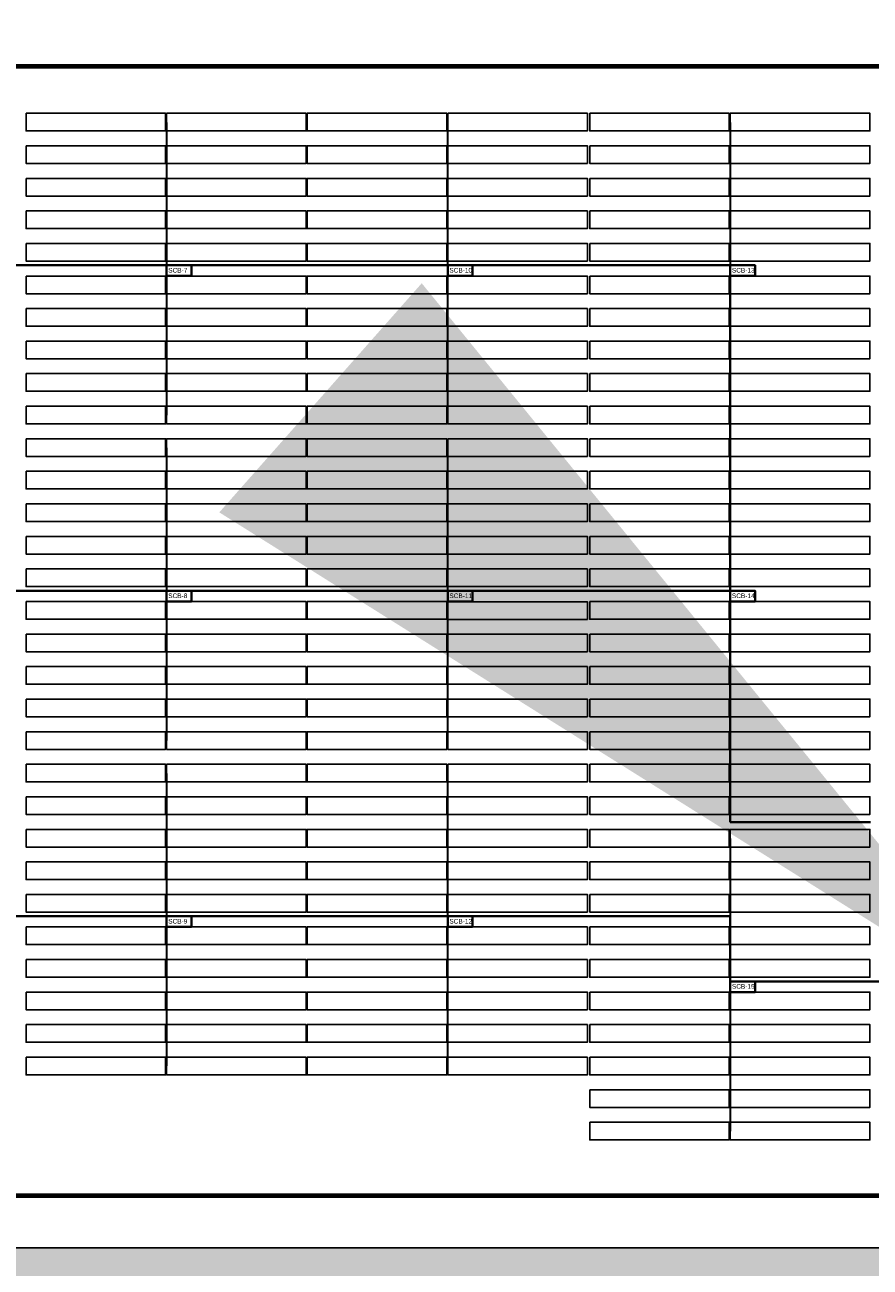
# Model space of a CAD drawing. Header units: inches. Extents: x 727810 to 1461440, y 2714588 to 5435005.
# Tile 4 of 233: x 728131 to 728313, y 2715538 to 2715805. Entities that reach past the tile are written whole.
import ezdxf

# ---------------------------------------------------------------- set-up
doc = ezdxf.new("R2010")
doc.units = ezdxf.units.IN
doc.header["$MEASUREMENT"] = 0
doc.layers.add('AM_8', color=1, linetype='Continuous', lineweight=15)
for name, color, linetype in [('BOUNDARY DETAILS', 7, 'Continuous'), ('DETAILS', 7, 'Continuous'), ('Inverter Room', 7, 'Continuous'), ('POLYLINE', 3, 'Continuous'), ('Saatvik', 5, 'Continuous'), ('SCB', 7, 'Continuous'), ('tranch', 7, 'Continuous')]:
    doc.layers.add(name, color=color, linetype=linetype)
doc.styles.add('ROMANS', font='ROMANS.shx', dxfattribs={"height": 10})
doc.styles.get("Standard").update_dxf_attribs({"font": 'arial.ttf'})
doc.dimstyles.new('ROMANS$7', dxfattribs={"dimscale": 100, "dimtxt": 2.5, "dimasz": 2, "dimexe": 20, "dimexo": 20, "dimgap": 0.5, "dimtad": 1, "dimdec": 0, "dimrnd": 5, "dimzin": 0, "dimdsep": 46, "dimtxsty": 'ROMANS', "dimcen": 0.09, "dimdle": 20, "dimclrd": 256, "dimclre": 256, "dimclrt": 3, "dimadec": 0, "dimazin": 0, "dimtfac": 20, "dimtdec": 0, "dimtix": 1, "dimtmove": 2, "dimatfit": 3, "dimfxl": 1, "dimtolj": 1, "dimtzin": 0, "dimarcsym": 0})

# ---------------------------------------------------------------- blocks, each defined once
blk = doc.blocks.new('245')
at = {"layer": 'SCB', "lineweight": 40}
for points in [[(727940.22, 2716280.28), (727945.56, 2716280.28), (727945.56, 2716277.98)], [(727945.56, 2716277.98), (727940.22, 2716277.98), (727940.22, 2716280.28)]]:
    blk.add_lwpolyline(points, dxfattribs=at)

msp = doc.modelspace()

# ---------------------------------------------------------------- hatches: boundary and pattern name
at = {"layer": 'AM_8', "ltscale": 10}
h = msp.add_hatch(dxfattribs=at)
h.set_pattern_fill('AR-CONC', color=1, scale=0.1)
h.set_pattern_definition([(50, (0, -1.14), (18.2184669, -1.59390855), [1.905, -20.955]), (355, (0, -1.14), (-3.52434214, 19.10568452), [1.524, -16.76405842]), (100.4514447, (1.518, -1.273), (14.69412471, 17.51177519), [1.61900088, -17.80902446]), (46.1842, (0, 3.94), (27.10790409, -4.2042328), [2.8575, -31.4325]), (96.6355576, (2.26, 3.59), (23.7404134, 24.74261246), [2.42850231, -26.71356082]), (351.1841512, (0, 3.94), (23.7404134, 24.74261246), [2.2859967, -25.1459732]), (21, (2.54, 2.67), (15.16143913, -10.22651982), [1.905, -20.955]), (326, (2.54, 2.67), (6.18020283, 18.41879661), [1.524, -16.764]), (71.451445, (3.803, 1.818), (21.34164193, 8.19227689), [1.61900088, -17.80899376]), (37.5, (0, -1.14), (0.308860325, 8.455503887), [0, -16.5608, 0, -17.018, 0, -16.8275]), (7.5, (0, -1.14), (6.68196625, 10.018057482), [0, -9.7028, 0, -16.1798, 0, -6.4135]), (327.5, (-5.664, -1.14), (13.559059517, -0.5728744), [0, -6.35, 0, -19.812, 0, -26.289]), (317.5, (-8.204, -1.14), (14.81291814, 2.542649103), [0, -8.255, 0, -13.1572, 0, -18.669])])
h.paths.add_polyline_path([(730391.82316, 2715878.16018), (730356.7819, 2715850.51698), (730272.22694, 2715783.8137), (730096.51231, 2715646.5984), (730080.0676, 2715658.3065), (730079.18894, 2715658.57034), (730082.7077, 2715661.194), (730259.8786, 2715799.5465), (730344.3948, 2715866.2192), (730379.4438, 2715893.8685), (730671.4684, 2716124.0062), (730657.0154, 2716226.259), (730645.0894, 2716310.634), (730560.6399, 2716311.9751), (730459.0973, 2716313.5877), (730357.5548, 2716315.2002), (730256.0122, 2716316.8128), (730154.4697, 2716318.4254), (730052.9271, 2716320.038), (729951.3846, 2716321.6505), (729849.842, 2716323.2631), (729748.2994, 2716324.8757), (729646.7569, 2716326.4882), (729545.2143, 2716328.1008), (729443.6718, 2716329.7134), (729342.1292, 2716331.326), (729240.5867, 2716332.9385), (729139.0441, 2716334.5511), (729037.5016, 2716336.1637), (728935.959, 2716337.7762), (728834.4165, 2716339.3888), (728732.7414, 2716341.0035), (728626.066, 2716344.1123), (728519.5231, 2716347.2172), (728412.9801, 2716350.3221), (728306.4372, 2716353.427), (728093.3514, 2716359.6368), (728003.9825, 2716362.2412), (728001.5191, 2716280.3372), (727998.4549, 2716178.4583), (727995.3907, 2716076.5793), (727992.3266, 2715974.7004), (727987.67284, 2715819.9715), (727987.22168, 2715804.9715), (727986.1982, 2715770.9426), (727983.134, 2715669.0636), (727979.3235, 2715542.3694), (729920.1414, 2715542.3694), (729990.8211, 2715592.6815), (730064.21459, 2715647.40517), (730073.3836, 2715644.6519), (730083.91997, 2715637.15035), (730002.59918, 2715576.51593), (729926.53277, 2715522.3694), (727958.71293, 2715522.3694), (727963.14304, 2715669.66486), (727966.20724, 2715771.54387), (727972.33564, 2715975.30167), (727975.39974, 2716077.18055), (727978.46394, 2716179.05957), (727981.52814, 2716280.93847), (727984.59224, 2716382.81476), (728093.934, 2716379.62831), (728200.4769, 2716376.52341), (728307.0198, 2716373.41851), (728413.5627, 2716370.31361), (728520.1057, 2716367.20871), (728626.6486, 2716364.10381), (728733.19151, 2716360.99887), (728834.73408, 2716359.38628), (728936.27658, 2716357.77368), (729037.81916, 2716356.16118), (729139.36168, 2716354.54858), (729240.90428, 2716352.93598), (729342.44676, 2716351.32348), (729443.98938, 2716349.71088), (729545.53188, 2716348.09828), (729647.07448, 2716346.48568), (729748.61696, 2716344.87318), (729850.15958, 2716343.26058), (729951.70218, 2716341.64798), (730053.24466, 2716340.03548), (730154.78728, 2716338.42288), (730256.32978, 2716336.81028), (730357.87238, 2716335.19768), (730459.41486, 2716333.58518), (730560.95748, 2716331.97258), (730662.50002, 2716330.36003), (730676.81856, 2716229.05808), (730692.88125, 2716115.41696)])

# ---------------------------------------------------------------- linework, layer by layer
at = {"layer": 'BOUNDARY DETAILS', "color": 2}
msp.add_lwpolyline([(729920.1414, 2715542.2494), (727979.3235, 2715542.2494), (727983.134, 2715668.9436), (727986.1982, 2715770.8226), (727992.3266, 2715974.5804), (727995.3907, 2716076.4593), (727998.4549, 2716178.3383), (728001.5191, 2716280.2172), (728003.9825, 2716362.1212), (728093.3514, 2716359.5168), (728412.9801, 2716350.2021), (728519.5231, 2716347.0972), (728626.066, 2716343.9923), (728732.7414, 2716340.8835), (728834.4165, 2716339.2688), (728935.959, 2716337.6562), (729037.5016, 2716336.0437), (729139.0441, 2716334.4311), (729240.5867, 2716332.8185), (729342.1292, 2716331.206), (729443.6718, 2716329.5934), (729545.2143, 2716327.9808), (729646.7569, 2716326.3682)], dxfattribs=at)
at = {"layer": 'DETAILS', "color": 6, "lineweight": 40}
for p, q in [((728045.67013, 2715753.52281), (728282.85018, 2715753.52281)), ((728045.67013, 2715753.52281), (728282.85018, 2715753.52281)), ((728282.85018, 2715753.52281), (728282.85018, 2715633.78359)), ((728282.85018, 2715753.52281), (728282.85018, 2715633.78359)), ((728040.33018, 2715683.52281), (728282.85018, 2715683.52281)), ((728040.33018, 2715683.52281), (728282.85018, 2715683.52281)), ((728282.85018, 2715633.78359), (728313.00336, 2715633.78359)), ((728282.85018, 2715633.78359), (728313.00336, 2715633.78359)), ((728040.33018, 2715613.52281), (728282.85018, 2715613.52281)), ((728040.33018, 2715613.52281), (728282.85018, 2715613.52281)), ((728282.85018, 2715613.52281), (728282.85018, 2715599.52281)), ((728282.85018, 2715613.52281), (728282.85018, 2715599.52281)), ((728282.85018, 2715599.52281), (728323.26504, 2715599.52281)), ((728282.85018, 2715599.52281), (728323.26504, 2715599.52281))]:
    msp.add_line(p, q, dxfattribs=at)
at = {"layer": 'POLYLINE', "color": 0, "lineweight": 40, "const_width": 1}
for points in [[(728676.74614, 2715796.29279), (728009.50343, 2715796.29279)], [(728676.74614, 2715796.29279), (728009.50343, 2715796.29279)], [(728616.10177, 2715553.44291), (728008.28971, 2715553.44291)], [(728616.10177, 2715553.44291), (728008.28971, 2715553.44291)], [(728616.10177, 2715553.44291), (728008.28971, 2715553.44291)]]:
    msp.add_lwpolyline(points, dxfattribs=at)
at = {"layer": 'Saatvik', "color": 5}
for points in [[(728131.35018, 2715786.2212), (728161.39018, 2715786.2212), (728161.39018, 2715782.4212), (728131.35018, 2715782.4212), (728131.35018, 2715786.2212)], [(728161.59018, 2715786.2212), (728191.63018, 2715786.2212), (728191.63018, 2715782.4212), (728161.59018, 2715782.4212), (728161.59018, 2715786.2212)], [(728191.83018, 2715786.2212), (728221.87018, 2715786.2212), (728221.87018, 2715782.4212), (728191.83018, 2715782.4212), (728191.83018, 2715786.2212)], [(728222.07018, 2715786.2212), (728252.11018, 2715786.2212), (728252.11018, 2715782.4212), (728222.07018, 2715782.4212), (728222.07018, 2715786.2212)], [(728252.61018, 2715786.2212), (728282.65018, 2715786.2212), (728282.65018, 2715782.4212), (728252.61018, 2715782.4212), (728252.61018, 2715786.2212)], [(728282.85018, 2715786.2212), (728312.89018, 2715786.2212), (728312.89018, 2715782.4212), (728282.85018, 2715782.4212), (728282.85018, 2715786.2212)], [(728131.35018, 2715779.2212), (728161.39018, 2715779.2212), (728161.39018, 2715775.4212), (728131.35018, 2715775.4212), (728131.35018, 2715779.2212)], [(728161.59018, 2715779.2212), (728191.63018, 2715779.2212), (728191.63018, 2715775.4212), (728161.59018, 2715775.4212), (728161.59018, 2715779.2212)], [(728191.83018, 2715779.2212), (728221.87018, 2715779.2212), (728221.87018, 2715775.4212), (728191.83018, 2715775.4212), (728191.83018, 2715779.2212)], [(728222.07018, 2715779.2212), (728252.11018, 2715779.2212), (728252.11018, 2715775.4212), (728222.07018, 2715775.4212), (728222.07018, 2715779.2212)], [(728252.61018, 2715779.2212), (728282.65018, 2715779.2212), (728282.65018, 2715775.4212), (728252.61018, 2715775.4212), (728252.61018, 2715779.2212)], [(728282.85018, 2715779.2212), (728312.89018, 2715779.2212), (728312.89018, 2715775.4212), (728282.85018, 2715775.4212), (728282.85018, 2715779.2212)], [(728131.35018, 2715772.2212), (728161.39018, 2715772.2212), (728161.39018, 2715768.4212), (728131.35018, 2715768.4212), (728131.35018, 2715772.2212)], [(728161.59018, 2715772.2212), (728191.63018, 2715772.2212), (728191.63018, 2715768.4212), (728161.59018, 2715768.4212), (728161.59018, 2715772.2212)], [(728191.83018, 2715772.2212), (728221.87018, 2715772.2212), (728221.87018, 2715768.4212), (728191.83018, 2715768.4212), (728191.83018, 2715772.2212)], [(728222.07018, 2715772.2212), (728252.11018, 2715772.2212), (728252.11018, 2715768.4212), (728222.07018, 2715768.4212), (728222.07018, 2715772.2212)], [(728252.61018, 2715772.2212), (728282.65018, 2715772.2212), (728282.65018, 2715768.4212), (728252.61018, 2715768.4212), (728252.61018, 2715772.2212)], [(728282.85018, 2715772.2212), (728312.89018, 2715772.2212), (728312.89018, 2715768.4212), (728282.85018, 2715768.4212), (728282.85018, 2715772.2212)], [(728131.35018, 2715765.2212), (728161.39018, 2715765.2212), (728161.39018, 2715761.4212), (728131.35018, 2715761.4212), (728131.35018, 2715765.2212)], [(728161.59018, 2715765.2212), (728191.63018, 2715765.2212), (728191.63018, 2715761.4212), (728161.59018, 2715761.4212), (728161.59018, 2715765.2212)], [(728191.83018, 2715765.2212), (728221.87018, 2715765.2212), (728221.87018, 2715761.4212), (728191.83018, 2715761.4212), (728191.83018, 2715765.2212)], [(728222.07018, 2715765.2212), (728252.11018, 2715765.2212), (728252.11018, 2715761.4212), (728222.07018, 2715761.4212), (728222.07018, 2715765.2212)], [(728252.61018, 2715765.2212), (728282.65018, 2715765.2212), (728282.65018, 2715761.4212), (728252.61018, 2715761.4212), (728252.61018, 2715765.2212)], [(728282.85018, 2715765.2212), (728312.89018, 2715765.2212), (728312.89018, 2715761.4212), (728282.85018, 2715761.4212), (728282.85018, 2715765.2212)], [(728131.35018, 2715758.2212), (728161.39018, 2715758.2212), (728161.39018, 2715754.4212), (728131.35018, 2715754.4212), (728131.35018, 2715758.2212)], [(728161.59018, 2715758.2212), (728191.63018, 2715758.2212), (728191.63018, 2715754.4212), (728161.59018, 2715754.4212), (728161.59018, 2715758.2212)], [(728191.83018, 2715758.2212), (728221.87018, 2715758.2212), (728221.87018, 2715754.4212), (728191.83018, 2715754.4212), (728191.83018, 2715758.2212)], [(728222.07018, 2715758.2212), (728252.11018, 2715758.2212), (728252.11018, 2715754.4212), (728222.07018, 2715754.4212), (728222.07018, 2715758.2212)], [(728252.61018, 2715758.2212), (728282.65018, 2715758.2212), (728282.65018, 2715754.4212), (728252.61018, 2715754.4212), (728252.61018, 2715758.2212)], [(728282.85018, 2715758.2212), (728312.89018, 2715758.2212), (728312.89018, 2715754.4212), (728282.85018, 2715754.4212), (728282.85018, 2715758.2212)], [(728131.35018, 2715751.2212), (728161.39018, 2715751.2212), (728161.39018, 2715747.4212), (728131.35018, 2715747.4212), (728131.35018, 2715751.2212)], [(728161.59018, 2715751.2212), (728191.63018, 2715751.2212), (728191.63018, 2715747.4212), (728161.59018, 2715747.4212), (728161.59018, 2715751.2212)], [(728191.83018, 2715751.2212), (728221.87018, 2715751.2212), (728221.87018, 2715747.4212), (728191.83018, 2715747.4212), (728191.83018, 2715751.2212)], [(728222.07018, 2715751.2212), (728252.11018, 2715751.2212), (728252.11018, 2715747.4212), (728222.07018, 2715747.4212), (728222.07018, 2715751.2212)], [(728252.61018, 2715751.2212), (728282.65018, 2715751.2212), (728282.65018, 2715747.4212), (728252.61018, 2715747.4212), (728252.61018, 2715751.2212)], [(728282.85018, 2715751.2212), (728312.89018, 2715751.2212), (728312.89018, 2715747.4212), (728282.85018, 2715747.4212), (728282.85018, 2715751.2212)], [(728131.35018, 2715744.2212), (728161.39018, 2715744.2212), (728161.39018, 2715740.4212), (728131.35018, 2715740.4212), (728131.35018, 2715744.2212)], [(728161.59018, 2715744.2212), (728191.63018, 2715744.2212), (728191.63018, 2715740.4212), (728161.59018, 2715740.4212), (728161.59018, 2715744.2212)], [(728191.83018, 2715744.2212), (728221.87018, 2715744.2212), (728221.87018, 2715740.4212), (728191.83018, 2715740.4212), (728191.83018, 2715744.2212)], [(728222.07018, 2715744.2212), (728252.11018, 2715744.2212), (728252.11018, 2715740.4212), (728222.07018, 2715740.4212), (728222.07018, 2715744.2212)], [(728252.61018, 2715744.2212), (728282.65018, 2715744.2212), (728282.65018, 2715740.4212), (728252.61018, 2715740.4212), (728252.61018, 2715744.2212)], [(728282.85018, 2715744.2212), (728312.89018, 2715744.2212), (728312.89018, 2715740.4212), (728282.85018, 2715740.4212), (728282.85018, 2715744.2212)], [(728131.35018, 2715737.2212), (728161.39018, 2715737.2212), (728161.39018, 2715733.4212), (728131.35018, 2715733.4212), (728131.35018, 2715737.2212)], [(728161.59018, 2715737.2212), (728191.63018, 2715737.2212), (728191.63018, 2715733.4212), (728161.59018, 2715733.4212), (728161.59018, 2715737.2212)], [(728191.83018, 2715737.2212), (728221.87018, 2715737.2212), (728221.87018, 2715733.4212), (728191.83018, 2715733.4212), (728191.83018, 2715737.2212)], [(728222.07018, 2715737.2212), (728252.11018, 2715737.2212), (728252.11018, 2715733.4212), (728222.07018, 2715733.4212), (728222.07018, 2715737.2212)], [(728252.61018, 2715737.2212), (728282.65018, 2715737.2212), (728282.65018, 2715733.4212), (728252.61018, 2715733.4212), (728252.61018, 2715737.2212)], [(728282.85018, 2715737.2212), (728312.89018, 2715737.2212), (728312.89018, 2715733.4212), (728282.85018, 2715733.4212), (728282.85018, 2715737.2212)], [(728131.35018, 2715730.2212), (728161.39018, 2715730.2212), (728161.39018, 2715726.4212), (728131.35018, 2715726.4212), (728131.35018, 2715730.2212)], [(728161.59018, 2715730.2212), (728191.63018, 2715730.2212), (728191.63018, 2715726.4212), (728161.59018, 2715726.4212), (728161.59018, 2715730.2212)], [(728191.83018, 2715730.2212), (728221.87018, 2715730.2212), (728221.87018, 2715726.4212), (728191.83018, 2715726.4212), (728191.83018, 2715730.2212)], [(728222.07018, 2715730.2212), (728252.11018, 2715730.2212), (728252.11018, 2715726.4212), (728222.07018, 2715726.4212), (728222.07018, 2715730.2212)], [(728252.61018, 2715730.2212), (728282.65018, 2715730.2212), (728282.65018, 2715726.4212), (728252.61018, 2715726.4212), (728252.61018, 2715730.2212)], [(728282.85018, 2715730.2212), (728312.89018, 2715730.2212), (728312.89018, 2715726.4212), (728282.85018, 2715726.4212), (728282.85018, 2715730.2212)], [(728131.35018, 2715723.2212), (728161.39018, 2715723.2212), (728161.39018, 2715719.4212), (728131.35018, 2715719.4212), (728131.35018, 2715723.2212)], [(728161.59018, 2715723.2212), (728191.63018, 2715723.2212), (728191.63018, 2715719.4212), (728161.59018, 2715719.4212), (728161.59018, 2715723.2212)], [(728191.83018, 2715723.2212), (728221.87018, 2715723.2212), (728221.87018, 2715719.4212), (728191.83018, 2715719.4212), (728191.83018, 2715723.2212)], [(728222.07018, 2715723.2212), (728252.11018, 2715723.2212), (728252.11018, 2715719.4212), (728222.07018, 2715719.4212), (728222.07018, 2715723.2212)], [(728252.61018, 2715723.2212), (728282.65018, 2715723.2212), (728282.65018, 2715719.4212), (728252.61018, 2715719.4212), (728252.61018, 2715723.2212)], [(728282.85018, 2715723.2212), (728312.89018, 2715723.2212), (728312.89018, 2715719.4212), (728282.85018, 2715719.4212), (728282.85018, 2715723.2212)], [(728131.35018, 2715716.2212), (728161.39018, 2715716.2212), (728161.39018, 2715712.4212), (728131.35018, 2715712.4212), (728131.35018, 2715716.2212)], [(728161.59018, 2715716.2212), (728191.63018, 2715716.2212), (728191.63018, 2715712.4212), (728161.59018, 2715712.4212), (728161.59018, 2715716.2212)], [(728191.83018, 2715716.2212), (728221.87018, 2715716.2212), (728221.87018, 2715712.4212), (728191.83018, 2715712.4212), (728191.83018, 2715716.2212)], [(728222.07018, 2715716.2212), (728252.11018, 2715716.2212), (728252.11018, 2715712.4212), (728222.07018, 2715712.4212), (728222.07018, 2715716.2212)], [(728252.61018, 2715716.2212), (728282.65018, 2715716.2212), (728282.65018, 2715712.4212), (728252.61018, 2715712.4212), (728252.61018, 2715716.2212)], [(728282.85018, 2715716.2212), (728312.89018, 2715716.2212), (728312.89018, 2715712.4212), (728282.85018, 2715712.4212), (728282.85018, 2715716.2212)], [(728131.35018, 2715709.2212), (728161.39018, 2715709.2212), (728161.39018, 2715705.4212), (728131.35018, 2715705.4212), (728131.35018, 2715709.2212)], [(728161.59018, 2715709.2212), (728191.63018, 2715709.2212), (728191.63018, 2715705.4212), (728161.59018, 2715705.4212), (728161.59018, 2715709.2212)], [(728191.83018, 2715709.2212), (728221.87018, 2715709.2212), (728221.87018, 2715705.4212), (728191.83018, 2715705.4212), (728191.83018, 2715709.2212)], [(728222.07018, 2715709.2212), (728252.11018, 2715709.2212), (728252.11018, 2715705.4212), (728222.07018, 2715705.4212), (728222.07018, 2715709.2212)], [(728252.61018, 2715709.2212), (728282.65018, 2715709.2212), (728282.65018, 2715705.4212), (728252.61018, 2715705.4212), (728252.61018, 2715709.2212)], [(728282.85018, 2715709.2212), (728312.89018, 2715709.2212), (728312.89018, 2715705.4212), (728282.85018, 2715705.4212), (728282.85018, 2715709.2212)], [(728131.35018, 2715702.2212), (728161.39018, 2715702.2212), (728161.39018, 2715698.4212), (728131.35018, 2715698.4212), (728131.35018, 2715702.2212)], [(728161.59018, 2715702.2212), (728191.63018, 2715702.2212), (728191.63018, 2715698.4212), (728161.59018, 2715698.4212), (728161.59018, 2715702.2212)], [(728191.83018, 2715702.2212), (728221.87018, 2715702.2212), (728221.87018, 2715698.4212), (728191.83018, 2715698.4212), (728191.83018, 2715702.2212)], [(728222.07018, 2715702.2212), (728252.11018, 2715702.2212), (728252.11018, 2715698.4212), (728222.07018, 2715698.4212), (728222.07018, 2715702.2212)], [(728252.61018, 2715702.2212), (728282.65018, 2715702.2212), (728282.65018, 2715698.4212), (728252.61018, 2715698.4212), (728252.61018, 2715702.2212)], [(728282.85018, 2715702.2212), (728312.89018, 2715702.2212), (728312.89018, 2715698.4212), (728282.85018, 2715698.4212), (728282.85018, 2715702.2212)], [(728131.35018, 2715695.2212), (728161.39018, 2715695.2212), (728161.39018, 2715691.4212), (728131.35018, 2715691.4212), (728131.35018, 2715695.2212)], [(728161.59018, 2715695.2212), (728191.63018, 2715695.2212), (728191.63018, 2715691.4212), (728161.59018, 2715691.4212), (728161.59018, 2715695.2212)], [(728191.83018, 2715695.2212), (728221.87018, 2715695.2212), (728221.87018, 2715691.4212), (728191.83018, 2715691.4212), (728191.83018, 2715695.2212)], [(728222.07018, 2715695.2212), (728252.11018, 2715695.2212), (728252.11018, 2715691.4212), (728222.07018, 2715691.4212), (728222.07018, 2715695.2212)], [(728252.61018, 2715695.2212), (728282.65018, 2715695.2212), (728282.65018, 2715691.4212), (728252.61018, 2715691.4212), (728252.61018, 2715695.2212)], [(728282.85018, 2715695.2212), (728312.89018, 2715695.2212), (728312.89018, 2715691.4212), (728282.85018, 2715691.4212), (728282.85018, 2715695.2212)], [(728131.35018, 2715688.2212), (728161.39018, 2715688.2212), (728161.39018, 2715684.4212), (728131.35018, 2715684.4212), (728131.35018, 2715688.2212)], [(728161.59018, 2715688.2212), (728191.63018, 2715688.2212), (728191.63018, 2715684.4212), (728161.59018, 2715684.4212), (728161.59018, 2715688.2212)], [(728191.83018, 2715688.2212), (728221.87018, 2715688.2212), (728221.87018, 2715684.4212), (728191.83018, 2715684.4212), (728191.83018, 2715688.2212)], [(728222.07018, 2715688.2212), (728252.11018, 2715688.2212), (728252.11018, 2715684.4212), (728222.07018, 2715684.4212), (728222.07018, 2715688.2212)], [(728252.61018, 2715688.2212), (728282.65018, 2715688.2212), (728282.65018, 2715684.4212), (728252.61018, 2715684.4212), (728252.61018, 2715688.2212)], [(728282.85018, 2715688.2212), (728312.89018, 2715688.2212), (728312.89018, 2715684.4212), (728282.85018, 2715684.4212), (728282.85018, 2715688.2212)], [(728131.35018, 2715681.2212), (728161.39018, 2715681.2212), (728161.39018, 2715677.4212), (728131.35018, 2715677.4212), (728131.35018, 2715681.2212)], [(728161.59018, 2715681.2212), (728191.63018, 2715681.2212), (728191.63018, 2715677.4212), (728161.59018, 2715677.4212), (728161.59018, 2715681.2212)], [(728191.83018, 2715681.2212), (728221.87018, 2715681.2212), (728221.87018, 2715677.4212), (728191.83018, 2715677.4212), (728191.83018, 2715681.2212)], [(728222.07018, 2715681.1612), (728252.11018, 2715681.1612), (728252.11018, 2715677.3612), (728222.07018, 2715677.3612), (728222.07018, 2715681.1612)], [(728252.61018, 2715681.2212), (728282.65018, 2715681.2212), (728282.65018, 2715677.4212), (728252.61018, 2715677.4212), (728252.61018, 2715681.2212)], [(728282.85018, 2715681.2212), (728312.89018, 2715681.2212), (728312.89018, 2715677.4212), (728282.85018, 2715677.4212), (728282.85018, 2715681.2212)], [(728131.35018, 2715674.2212), (728161.39018, 2715674.2212), (728161.39018, 2715670.4212), (728131.35018, 2715670.4212), (728131.35018, 2715674.2212)], [(728161.59018, 2715674.2212), (728191.63018, 2715674.2212), (728191.63018, 2715670.4212), (728161.59018, 2715670.4212), (728161.59018, 2715674.2212)], [(728191.83018, 2715674.2212), (728221.87018, 2715674.2212), (728221.87018, 2715670.4212), (728191.83018, 2715670.4212), (728191.83018, 2715674.2212)], [(728222.07018, 2715674.2212), (728252.11018, 2715674.2212), (728252.11018, 2715670.4212), (728222.07018, 2715670.4212), (728222.07018, 2715674.2212)], [(728252.61018, 2715674.2212), (728282.65018, 2715674.2212), (728282.65018, 2715670.4212), (728252.61018, 2715670.4212), (728252.61018, 2715674.2212)], [(728282.85018, 2715674.2212), (728312.89018, 2715674.2212), (728312.89018, 2715670.4212), (728282.85018, 2715670.4212), (728282.85018, 2715674.2212)], [(728131.35018, 2715667.2212), (728161.39018, 2715667.2212), (728161.39018, 2715663.4212), (728131.35018, 2715663.4212), (728131.35018, 2715667.2212)], [(728161.59018, 2715667.2212), (728191.63018, 2715667.2212), (728191.63018, 2715663.4212), (728161.59018, 2715663.4212), (728161.59018, 2715667.2212)], [(728191.83018, 2715667.2212), (728221.87018, 2715667.2212), (728221.87018, 2715663.4212), (728191.83018, 2715663.4212), (728191.83018, 2715667.2212)], [(728222.07018, 2715667.2212), (728252.11018, 2715667.2212), (728252.11018, 2715663.4212), (728222.07018, 2715663.4212), (728222.07018, 2715667.2212)], [(728252.61018, 2715667.2212), (728282.65018, 2715667.2212), (728282.65018, 2715663.4212), (728252.61018, 2715663.4212), (728252.61018, 2715667.2212)], [(728282.85018, 2715667.2212), (728312.89018, 2715667.2212), (728312.89018, 2715663.4212), (728282.85018, 2715663.4212), (728282.85018, 2715667.2212)], [(728131.35018, 2715660.2212), (728161.39018, 2715660.2212), (728161.39018, 2715656.4212), (728131.35018, 2715656.4212), (728131.35018, 2715660.2212)], [(728161.59018, 2715660.2212), (728191.63018, 2715660.2212), (728191.63018, 2715656.4212), (728161.59018, 2715656.4212), (728161.59018, 2715660.2212)], [(728191.83018, 2715660.2212), (728221.87018, 2715660.2212), (728221.87018, 2715656.4212), (728191.83018, 2715656.4212), (728191.83018, 2715660.2212)], [(728222.07018, 2715660.2212), (728252.11018, 2715660.2212), (728252.11018, 2715656.4212), (728222.07018, 2715656.4212), (728222.07018, 2715660.2212)], [(728252.61018, 2715660.2212), (728282.65018, 2715660.2212), (728282.65018, 2715656.4212), (728252.61018, 2715656.4212), (728252.61018, 2715660.2212)], [(728282.85018, 2715660.2212), (728312.89018, 2715660.2212), (728312.89018, 2715656.4212), (728282.85018, 2715656.4212), (728282.85018, 2715660.2212)], [(728131.35018, 2715653.2212), (728161.39018, 2715653.2212), (728161.39018, 2715649.4212), (728131.35018, 2715649.4212), (728131.35018, 2715653.2212)], [(728161.59018, 2715653.2212), (728191.63018, 2715653.2212), (728191.63018, 2715649.4212), (728161.59018, 2715649.4212), (728161.59018, 2715653.2212)], [(728191.83018, 2715653.2212), (728221.87018, 2715653.2212), (728221.87018, 2715649.4212), (728191.83018, 2715649.4212), (728191.83018, 2715653.2212)], [(728222.07018, 2715653.2212), (728252.11018, 2715653.2212), (728252.11018, 2715649.4212), (728222.07018, 2715649.4212), (728222.07018, 2715653.2212)], [(728252.61018, 2715653.2212), (728282.65018, 2715653.2212), (728282.65018, 2715649.4212), (728252.61018, 2715649.4212), (728252.61018, 2715653.2212)], [(728282.85018, 2715653.2212), (728312.89018, 2715653.2212), (728312.89018, 2715649.4212), (728282.85018, 2715649.4212), (728282.85018, 2715653.2212)], [(728131.35018, 2715646.2212), (728161.39018, 2715646.2212), (728161.39018, 2715642.4212), (728131.35018, 2715642.4212), (728131.35018, 2715646.2212)], [(728161.59018, 2715646.2212), (728191.63018, 2715646.2212), (728191.63018, 2715642.4212), (728161.59018, 2715642.4212), (728161.59018, 2715646.2212)], [(728191.83018, 2715646.2212), (728221.87018, 2715646.2212), (728221.87018, 2715642.4212), (728191.83018, 2715642.4212), (728191.83018, 2715646.2212)], [(728222.07018, 2715646.2212), (728252.11018, 2715646.2212), (728252.11018, 2715642.4212), (728222.07018, 2715642.4212), (728222.07018, 2715646.2212)], [(728252.61018, 2715646.2212), (728282.65018, 2715646.2212), (728282.65018, 2715642.4212), (728252.61018, 2715642.4212), (728252.61018, 2715646.2212)], [(728282.85018, 2715646.2212), (728312.89018, 2715646.2212), (728312.89018, 2715642.4212), (728282.85018, 2715642.4212), (728282.85018, 2715646.2212)], [(728131.35018, 2715639.2212), (728161.39018, 2715639.2212), (728161.39018, 2715635.4212), (728131.35018, 2715635.4212), (728131.35018, 2715639.2212)], [(728161.59018, 2715639.2212), (728191.63018, 2715639.2212), (728191.63018, 2715635.4212), (728161.59018, 2715635.4212), (728161.59018, 2715639.2212)], [(728191.83018, 2715639.2212), (728221.87018, 2715639.2212), (728221.87018, 2715635.4212), (728191.83018, 2715635.4212), (728191.83018, 2715639.2212)], [(728222.07018, 2715639.2212), (728252.11018, 2715639.2212), (728252.11018, 2715635.4212), (728222.07018, 2715635.4212), (728222.07018, 2715639.2212)], [(728252.61018, 2715639.2212), (728282.65018, 2715639.2212), (728282.65018, 2715635.4212), (728252.61018, 2715635.4212), (728252.61018, 2715639.2212)], [(728282.85018, 2715639.2212), (728312.89018, 2715639.2212), (728312.89018, 2715635.4212), (728282.85018, 2715635.4212), (728282.85018, 2715639.2212)], [(728131.35018, 2715632.2212), (728161.39018, 2715632.2212), (728161.39018, 2715628.4212), (728131.35018, 2715628.4212), (728131.35018, 2715632.2212)], [(728161.59018, 2715632.2212), (728191.63018, 2715632.2212), (728191.63018, 2715628.4212), (728161.59018, 2715628.4212), (728161.59018, 2715632.2212)], [(728191.83018, 2715632.2212), (728221.87018, 2715632.2212), (728221.87018, 2715628.4212), (728191.83018, 2715628.4212), (728191.83018, 2715632.2212)], [(728222.07018, 2715632.2212), (728252.11018, 2715632.2212), (728252.11018, 2715628.4212), (728222.07018, 2715628.4212), (728222.07018, 2715632.2212)], [(728252.61018, 2715632.2212), (728282.65018, 2715632.2212), (728282.65018, 2715628.4212), (728252.61018, 2715628.4212), (728252.61018, 2715632.2212)], [(728282.85018, 2715632.2212), (728312.89018, 2715632.2212), (728312.89018, 2715628.4212), (728282.85018, 2715628.4212), (728282.85018, 2715632.2212)], [(728131.35018, 2715625.2212), (728161.39018, 2715625.2212), (728161.39018, 2715621.4212), (728131.35018, 2715621.4212), (728131.35018, 2715625.2212)], [(728161.59018, 2715625.2212), (728191.63018, 2715625.2212), (728191.63018, 2715621.4212), (728161.59018, 2715621.4212), (728161.59018, 2715625.2212)], [(728191.83018, 2715625.2212), (728221.87018, 2715625.2212), (728221.87018, 2715621.4212), (728191.83018, 2715621.4212), (728191.83018, 2715625.2212)], [(728222.07018, 2715625.2212), (728252.11018, 2715625.2212), (728252.11018, 2715621.4212), (728222.07018, 2715621.4212), (728222.07018, 2715625.2212)], [(728252.61018, 2715625.2212), (728282.65018, 2715625.2212), (728282.65018, 2715621.4212), (728252.61018, 2715621.4212), (728252.61018, 2715625.2212)], [(728282.85018, 2715625.2212), (728312.89018, 2715625.2212), (728312.89018, 2715621.4212), (728282.85018, 2715621.4212), (728282.85018, 2715625.2212)], [(728131.35018, 2715618.2212), (728161.39018, 2715618.2212), (728161.39018, 2715614.4212), (728131.35018, 2715614.4212), (728131.35018, 2715618.2212)], [(728161.59018, 2715618.2212), (728191.63018, 2715618.2212), (728191.63018, 2715614.4212), (728161.59018, 2715614.4212), (728161.59018, 2715618.2212)], [(728191.83018, 2715618.2212), (728221.87018, 2715618.2212), (728221.87018, 2715614.4212), (728191.83018, 2715614.4212), (728191.83018, 2715618.2212)], [(728222.07018, 2715618.2212), (728252.11018, 2715618.2212), (728252.11018, 2715614.4212), (728222.07018, 2715614.4212), (728222.07018, 2715618.2212)], [(728252.61018, 2715618.2212), (728282.65018, 2715618.2212), (728282.65018, 2715614.4212), (728252.61018, 2715614.4212), (728252.61018, 2715618.2212)], [(728282.85018, 2715618.2212), (728312.89018, 2715618.2212), (728312.89018, 2715614.4212), (728282.85018, 2715614.4212), (728282.85018, 2715618.2212)], [(728131.35018, 2715611.2212), (728161.39018, 2715611.2212), (728161.39018, 2715607.4212), (728131.35018, 2715607.4212), (728131.35018, 2715611.2212)], [(728161.59018, 2715611.2212), (728191.63018, 2715611.2212), (728191.63018, 2715607.4212), (728161.59018, 2715607.4212), (728161.59018, 2715611.2212)], [(728191.83018, 2715611.2212), (728221.87018, 2715611.2212), (728221.87018, 2715607.4212), (728191.83018, 2715607.4212), (728191.83018, 2715611.2212)], [(728222.07018, 2715611.2212), (728252.11018, 2715611.2212), (728252.11018, 2715607.4212), (728222.07018, 2715607.4212), (728222.07018, 2715611.2212)], [(728252.61018, 2715611.2212), (728282.65018, 2715611.2212), (728282.65018, 2715607.4212), (728252.61018, 2715607.4212), (728252.61018, 2715611.2212)], [(728282.85018, 2715611.2212), (728312.89018, 2715611.2212), (728312.89018, 2715607.4212), (728282.85018, 2715607.4212), (728282.85018, 2715611.2212)], [(728131.35018, 2715604.2212), (728161.39018, 2715604.2212), (728161.39018, 2715600.4212), (728131.35018, 2715600.4212), (728131.35018, 2715604.2212)], [(728161.59018, 2715604.2212), (728191.63018, 2715604.2212), (728191.63018, 2715600.4212), (728161.59018, 2715600.4212), (728161.59018, 2715604.2212)], [(728191.83018, 2715604.2212), (728221.87018, 2715604.2212), (728221.87018, 2715600.4212), (728191.83018, 2715600.4212), (728191.83018, 2715604.2212)], [(728222.07018, 2715604.2212), (728252.11018, 2715604.2212), (728252.11018, 2715600.4212), (728222.07018, 2715600.4212), (728222.07018, 2715604.2212)], [(728252.61018, 2715604.2212), (728282.65018, 2715604.2212), (728282.65018, 2715600.4212), (728252.61018, 2715600.4212), (728252.61018, 2715604.2212)], [(728282.85018, 2715604.2212), (728312.89018, 2715604.2212), (728312.89018, 2715600.4212), (728282.85018, 2715600.4212), (728282.85018, 2715604.2212)], [(728131.35018, 2715597.2212), (728161.39018, 2715597.2212), (728161.39018, 2715593.4212), (728131.35018, 2715593.4212), (728131.35018, 2715597.2212)], [(728161.59018, 2715597.2212), (728191.63018, 2715597.2212), (728191.63018, 2715593.4212), (728161.59018, 2715593.4212), (728161.59018, 2715597.2212)], [(728191.83018, 2715597.2212), (728221.87018, 2715597.2212), (728221.87018, 2715593.4212), (728191.83018, 2715593.4212), (728191.83018, 2715597.2212)], [(728222.07018, 2715597.2212), (728252.11018, 2715597.2212), (728252.11018, 2715593.4212), (728222.07018, 2715593.4212), (728222.07018, 2715597.2212)], [(728252.61018, 2715597.2212), (728282.65018, 2715597.2212), (728282.65018, 2715593.4212), (728252.61018, 2715593.4212), (728252.61018, 2715597.2212)], [(728282.85018, 2715597.2212), (728312.89018, 2715597.2212), (728312.89018, 2715593.4212), (728282.85018, 2715593.4212), (728282.85018, 2715597.2212)], [(728131.35018, 2715590.2212), (728161.39018, 2715590.2212), (728161.39018, 2715586.4212), (728131.35018, 2715586.4212), (728131.35018, 2715590.2212)], [(728161.59018, 2715590.2212), (728191.63018, 2715590.2212), (728191.63018, 2715586.4212), (728161.59018, 2715586.4212), (728161.59018, 2715590.2212)], [(728191.83018, 2715590.2212), (728221.87018, 2715590.2212), (728221.87018, 2715586.4212), (728191.83018, 2715586.4212), (728191.83018, 2715590.2212)], [(728222.07018, 2715590.2212), (728252.11018, 2715590.2212), (728252.11018, 2715586.4212), (728222.07018, 2715586.4212), (728222.07018, 2715590.2212)], [(728252.61018, 2715590.2212), (728282.65018, 2715590.2212), (728282.65018, 2715586.4212), (728252.61018, 2715586.4212), (728252.61018, 2715590.2212)], [(728282.85018, 2715590.2212), (728312.89018, 2715590.2212), (728312.89018, 2715586.4212), (728282.85018, 2715586.4212), (728282.85018, 2715590.2212)], [(728131.35018, 2715583.2212), (728161.39018, 2715583.2212), (728161.39018, 2715579.4212), (728131.35018, 2715579.4212), (728131.35018, 2715583.2212)], [(728161.59018, 2715583.2212), (728191.63018, 2715583.2212), (728191.63018, 2715579.4212), (728161.59018, 2715579.4212), (728161.59018, 2715583.2212)], [(728191.83018, 2715583.2212), (728221.87018, 2715583.2212), (728221.87018, 2715579.4212), (728191.83018, 2715579.4212), (728191.83018, 2715583.2212)], [(728222.07018, 2715583.2212), (728252.11018, 2715583.2212), (728252.11018, 2715579.4212), (728222.07018, 2715579.4212), (728222.07018, 2715583.2212)], [(728252.61018, 2715583.2212), (728282.65018, 2715583.2212), (728282.65018, 2715579.4212), (728252.61018, 2715579.4212), (728252.61018, 2715583.2212)], [(728282.85018, 2715583.2212), (728312.89018, 2715583.2212), (728312.89018, 2715579.4212), (728282.85018, 2715579.4212), (728282.85018, 2715583.2212)], [(728252.61018, 2715576.2212), (728282.65018, 2715576.2212), (728282.65018, 2715572.4212), (728252.61018, 2715572.4212), (728252.61018, 2715576.2212)], [(728282.85018, 2715576.2212), (728312.89018, 2715576.2212), (728312.89018, 2715572.4212), (728282.85018, 2715572.4212), (728282.85018, 2715576.2212)], [(728252.61018, 2715569.2212), (728282.65018, 2715569.2212), (728282.65018, 2715565.4212), (728252.61018, 2715565.4212), (728252.61018, 2715569.2212)], [(728282.85018, 2715569.2212), (728312.89018, 2715569.2212), (728312.89018, 2715565.4212), (728282.85018, 2715565.4212), (728282.85018, 2715569.2212)]]:
    msp.add_lwpolyline(points, dxfattribs=at)
at = {"layer": 'tranch', "const_width": 0.4}
for points in [[(728161.59018, 2715752.37201), (728161.59018, 2715784.2912)], [(728222.07018, 2715752.37201), (728222.07018, 2715784.2912)], [(728282.85018, 2715752.37201), (728282.85018, 2715784.2912)], [(728161.59018, 2715752.37201), (728161.59018, 2715721.2912)], [(728222.07018, 2715752.37201), (728222.07018, 2715721.2912)], [(728282.85018, 2715752.37201), (728282.85018, 2715721.2912)], [(728161.59018, 2715682.37201), (728161.59018, 2715714.2912)], [(728222.07018, 2715682.37201), (728222.07018, 2715714.2912)], [(728282.85018, 2715682.37201), (728282.85018, 2715714.2912)], [(728161.59018, 2715682.37201), (728161.59018, 2715651.2912)], [(728222.07018, 2715682.37201), (728222.07018, 2715651.2912)], [(728282.85018, 2715682.37201), (728282.85018, 2715651.2912)], [(728161.59018, 2715612.37201), (728161.59018, 2715644.2912)], [(728222.07018, 2715612.37201), (728222.07018, 2715644.2912)], [(728282.85018, 2715598.37201), (728282.85018, 2715630.2912)], [(728161.59018, 2715612.37201), (728161.59018, 2715581.2912)], [(728222.07018, 2715612.37201), (728222.07018, 2715581.2912)], [(728282.85018, 2715598.37201), (728282.85018, 2715567.2912)]]:
    msp.add_lwpolyline(points, dxfattribs=at)

# ---------------------------------------------------------------- block references
at = {"layer": 'SCB', "color": 1, "lineweight": 40}
for p in [(221.37101, -526.75445), (221.37101, -526.75445), (281.85101, -526.75445), (281.85101, -526.75445), (342.63101, -526.75445), (342.63101, -526.75445), (221.37101, -596.75445), (221.37101, -596.75445), (281.85101, -596.75445), (281.85101, -596.75445), (342.63101, -596.75445), (342.63101, -596.75445), (221.37101, -666.75445), (221.37101, -666.75445), (281.85101, -666.75445), (281.85101, -666.75445), (342.63101, -680.75445), (342.63101, -680.75445)]:
    msp.add_blockref('245', p, dxfattribs=at)

# ---------------------------------------------------------------- texts
at = {"layer": 'SCB', "color": 7, "lineweight": 40, "char_height": 1, "attachment_point": 1}
for s, insert in [('SCB-7', (728161.9485, 2715752.95231)), ('SCB-7', (728161.9485, 2715752.95231)), ('SCB-10', (728222.4285, 2715752.95231)), ('SCB-10', (728222.4285, 2715752.95231)), ('SCB-13', (728283.2085, 2715752.95231)), ('SCB-13', (728283.2085, 2715752.95231)), ('SCB-8', (728161.9485, 2715682.95231)), ('SCB-8', (728161.9485, 2715682.95231)), ('SCB-11', (728222.4285, 2715682.95231)), ('SCB-11', (728222.4285, 2715682.95231)), ('SCB-14', (728283.2085, 2715682.95231)), ('SCB-14', (728283.2085, 2715682.95231)), ('SCB-9', (728161.9485, 2715612.95231)), ('SCB-9', (728161.9485, 2715612.95231)), ('SCB-12', (728222.4285, 2715612.95231)), ('SCB-12', (728222.4285, 2715612.95231)), ('SCB-15', (728283.2085, 2715598.95231)), ('SCB-15', (728283.2085, 2715598.95231))]:
    msp.add_mtext_dynamic_manual_height_columns(s, width=10.9628712, gutter_width=20.36957, heights=[0], dxfattribs=dict(at, insert=insert))

# ---------------------------------------------------------------- leaders
at = {"layer": 'Inverter Room', "ltscale": 0.5}
for points in [[(728344.57696, 2715592.59417, 0.296), (728343.89667, 2715593.19532, 0.296), (728343.51048, 2715593.18976, 0.296)], [(728344.57695, 2715588.99417, 0.148), (728344.33623, 2715588.01117, 0.148), (728343.76963, 2715588.01882, 0.148)]]:
    msp.add_leader(points, dimstyle='ROMANS$7', override={"dimtxt": 150, "dimgap": 0.5, "dimtad": 0, "dimtfill": 1, "dimarcsym": 1}, dxfattribs=at)

doc.saveas('drawing.dxf')
